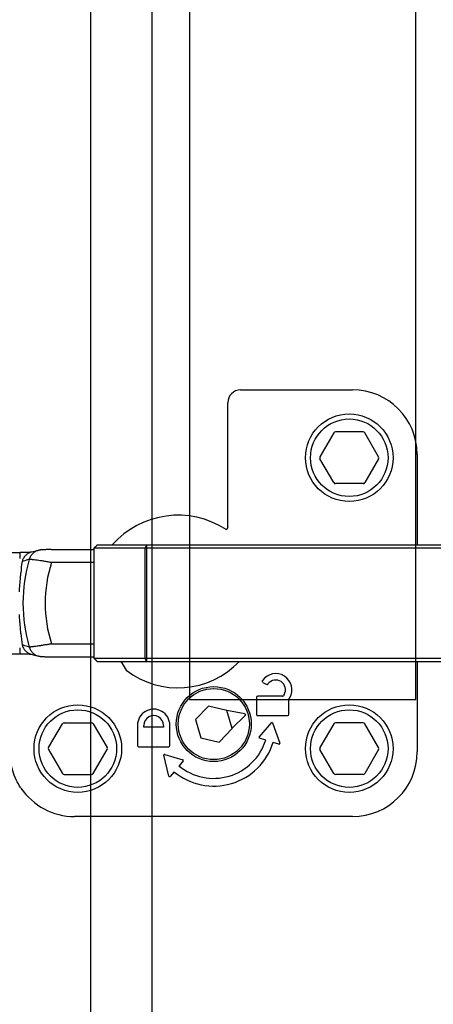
# Model space of a CAD drawing. Header units: millimetres. Extents: x -56303 to -45239, y -20463 to -4540.
# Tile 162 of 256: x -49435 to -49429, y -15352 to -15337. Entities that reach past the tile are written whole.
import ezdxf

# ---------------------------------------------------------------- set-up
doc = ezdxf.new("R2010")
doc.units = ezdxf.units.MM
doc.layers.add('_HVAC_urzadzenia', color=220, linetype='Continuous', lineweight=35)

# ---------------------------------------------------------------- blocks, each defined once
blk = doc.blocks.new('A$C69557CD5')
at = {"lineweight": -3}
for p, q in [((1892.56, 130), (1892.56, 832)), ((1902.06, 130), (1902.06, 832)), ((1907.81, 727.61), (1907.81, 204.06)), ((1942.81, 204.06), (1942.81, 727.61)), ((1907.81, 204.06), (1942.81, 204.06))]:
    blk.add_line(p, q, dxfattribs=at)
at = {"linetype": 'Continuous', "lineweight": -3}
for p, q in [((1915.73, 251.96), (1933.05, 251.96)), ((1913.73, 230.77), (1913.73, 249.96)), ((1930.14, 245.31), (1928, 241.61)), ((1934.67, 245.46), (1930.4, 245.46)), ((1937.07, 241.61), (1934.93, 245.31)), ((1930.14, 237.61), (1928, 241.31)), ((1937.07, 241.31), (1934.93, 237.61)), ((1943.03, 241.97), (1943.03, 227.96)), ((1934.67, 237.46), (1930.4, 237.46)), ((1883.86, 226.97), (1883.3, 226.83)), ((1884.4, 227.12), (1883.86, 226.97)), ((1884.42, 227.12), (1884.4, 227.12)), ((1884.45, 227.13), (1884.42, 227.12)), ((1884.48, 227.14), (1884.45, 227.13)), ((1884.51, 227.14), (1884.48, 227.14)), ((1884.54, 227.15), (1884.51, 227.14)), ((1884.57, 227.16), (1884.54, 227.15)), ((1884.6, 227.16), (1884.57, 227.16)), ((1884.63, 227.17), (1884.6, 227.16)), ((1884.66, 227.17), (1884.63, 227.17)), ((1884.69, 227.17), (1884.66, 227.17)), ((1884.72, 227.18), (1884.69, 227.17)), ((1884.75, 227.18), (1884.72, 227.18)), ((1884.78, 227.19), (1884.75, 227.18)), ((1884.81, 227.19), (1884.78, 227.19)), ((1884.84, 227.19), (1884.81, 227.19)), ((1884.88, 227.2), (1884.84, 227.19)), ((1884.91, 227.2), (1884.88, 227.2)), ((1884.94, 227.2), (1884.91, 227.2)), ((1884.98, 227.21), (1884.94, 227.2)), ((1885.01, 227.21), (1884.98, 227.21)), ((1885.05, 227.21), (1885.01, 227.21)), ((1885.13, 227.22), (1885.05, 227.21)), ((1885.22, 227.22), (1885.13, 227.22)), ((1885.31, 227.23), (1885.22, 227.22)), ((1885.41, 227.23), (1885.31, 227.23)), ((1885.52, 227.23), (1885.41, 227.23)), ((1885.64, 227.24), (1885.52, 227.23)), ((1885.78, 227.24), (1885.64, 227.24)), ((1885.92, 227.24), (1885.78, 227.24)), ((1886.08, 227.25), (1885.92, 227.24)), ((1886.24, 227.25), (1886.08, 227.25)), ((1886.41, 227.25), (1886.24, 227.25)), ((1886.41, 227.25), (1893.03, 227.25)), ((1893.03, 227.46), (1893.53, 227.96)), ((1893.19, 227.61), (1893.03, 227.46)), ((1893.03, 227.46), (1893.03, 210.46)), ((2003.03, 227.46), (1893.03, 227.46)), ((1893.28, 227.7), (1893.19, 227.61)), ((1893.36, 227.79), (1893.28, 227.7)), ((1893.45, 227.88), (1893.36, 227.79)), ((1893.52, 227.95), (1893.45, 227.88)), ((2002.53, 227.96), (1893.53, 227.96)), ((1901.15, 227.96), (1900.93, 227.46)), ((1900.93, 210.46), (1900.93, 227.46)), ((1901.15, 227.96), (1901.15, 209.96)), ((1911.78, 227.96), (1911.77, 227.96)), ((1878.03, 226.78), (1881.6, 226.78)), ((1881.54, 226.78), (1881.54, 225.87)), ((1881.78, 226.79), (1881.6, 226.78)), ((1881.95, 226.79), (1881.78, 226.79)), ((1882.1, 226.79), (1881.95, 226.79)), ((1882.25, 226.79), (1882.1, 226.79)), ((1882.39, 226.79), (1882.25, 226.79)), ((1882.51, 226.8), (1882.39, 226.79)), ((1882.63, 226.8), (1882.51, 226.8)), ((1882.74, 226.81), (1882.63, 226.8)), ((1882.84, 226.81), (1882.74, 226.81)), ((1882.93, 226.81), (1882.84, 226.81)), ((1883.01, 226.82), (1882.93, 226.81)), ((1883.08, 226.82), (1883.01, 226.82)), ((1883.15, 226.83), (1883.08, 226.82)), ((1883.2, 226.83), (1883.15, 226.83)), ((1883.25, 226.83), (1883.2, 226.83)), ((1883.3, 226.84), (1883.25, 226.83)), ((1883.33, 226.84), (1883.3, 226.84)), ((1883.35, 226.84), (1883.33, 226.84)), ((1883.36, 226.84), (1883.35, 226.84)), ((1883.37, 226.84), (1883.36, 226.84)), ((1883.37, 226.85), (1883.37, 226.84)), ((1893.03, 225.25), (1886.48, 225.25)), ((1881.54, 212.04), (1881.54, 211.13)), ((1886.48, 212.66), (1893.03, 212.66)), ((1878.03, 211.13), (1881.61, 211.13)), ((1881.61, 211.13), (1881.79, 211.13)), ((1881.79, 211.13), (1881.96, 211.12)), ((1881.96, 211.12), (1882.12, 211.12)), ((1882.12, 211.12), (1882.27, 211.12)), ((1882.27, 211.12), (1882.41, 211.12)), ((1882.41, 211.12), (1882.54, 211.11)), ((1882.54, 211.11), (1882.66, 211.11)), ((1882.66, 211.11), (1882.77, 211.11)), ((1882.77, 211.11), (1882.87, 211.1)), ((1882.87, 211.1), (1882.95, 211.1)), ((1882.95, 211.1), (1883.04, 211.09)), ((1883.04, 211.09), (1883.11, 211.09)), ((1883.11, 211.09), (1883.17, 211.08)), ((1883.17, 211.08), (1883.23, 211.08)), ((1883.23, 211.08), (1883.28, 211.08)), ((1883.28, 211.08), (1883.32, 211.07)), ((1883.3, 211.09), (1883.49, 211.04)), ((1883.32, 211.07), (1883.33, 211.07)), ((1883.33, 211.07), (1883.35, 211.07)), ((1883.35, 211.07), (1883.36, 211.07)), ((1883.36, 211.07), (1883.37, 211.07)), ((1883.49, 211.04), (1884.05, 210.89)), ((1884.05, 210.89), (1884.42, 210.79)), ((1884.42, 210.79), (1884.45, 210.78)), ((1884.45, 210.78), (1884.48, 210.78)), ((1884.48, 210.78), (1884.51, 210.77)), ((1884.51, 210.77), (1884.54, 210.76)), ((1884.54, 210.76), (1884.57, 210.76)), ((1884.57, 210.76), (1884.6, 210.75)), ((1884.6, 210.75), (1884.63, 210.75)), ((1884.63, 210.75), (1884.66, 210.74)), ((1884.66, 210.74), (1884.69, 210.74)), ((1884.69, 210.74), (1884.72, 210.73)), ((1884.72, 210.73), (1884.75, 210.73)), ((1884.75, 210.73), (1884.78, 210.73)), ((1884.78, 210.73), (1884.81, 210.72)), ((1884.81, 210.72), (1884.84, 210.72)), ((1884.84, 210.72), (1884.88, 210.72)), ((1884.88, 210.72), (1884.91, 210.71)), ((1884.91, 210.71), (1884.94, 210.71)), ((1884.94, 210.71), (1884.98, 210.71)), ((1884.98, 210.71), (1885.01, 210.7)), ((1885.01, 210.7), (1885.05, 210.7)), ((1885.05, 210.7), (1885.13, 210.7)), ((1885.13, 210.7), (1885.22, 210.69)), ((1885.22, 210.69), (1885.31, 210.69)), ((1885.31, 210.69), (1885.41, 210.68)), ((1885.41, 210.68), (1885.52, 210.68)), ((1885.52, 210.68), (1885.64, 210.67)), ((1885.64, 210.67), (1885.78, 210.67)), ((1885.78, 210.67), (1885.92, 210.67)), ((1885.92, 210.67), (1886.08, 210.67)), ((1886.08, 210.67), (1886.24, 210.66)), ((1886.24, 210.66), (1886.41, 210.66)), ((1886.41, 210.66), (1893.03, 210.66)), ((1893.53, 209.96), (1893.03, 210.46)), ((1893.03, 210.46), (2003.03, 210.46)), ((1893.1, 210.39), (1893.19, 210.3)), ((1893.19, 210.3), (1893.28, 210.21)), ((1893.28, 210.21), (1893.36, 210.12)), ((1901.15, 209.96), (1900.93, 210.46)), ((1893.36, 210.12), (1893.45, 210.03)), ((1893.45, 210.03), (1893.52, 209.97)), ((1893.53, 209.96), (2002.53, 209.96)), ((1943.03, 209.96), (1943.03, 195.94)), ((1919.17, 206.71), (1919.7, 206.41)), ((1918.17, 204.36), (1918.17, 201.76)), ((1922.19, 204.56), (1918.37, 204.56)), ((1922.46, 204.82), (1922.36, 204.66)), ((1923.2, 204.11), (1923.32, 204.32)), ((1910.74, 203.05), (1908.74, 200.94)), ((1913.58, 202.37), (1910.74, 203.05)), ((1923.17, 201.76), (1923.17, 204.01)), ((1914.41, 199.58), (1913.58, 202.37)), ((1916.36, 201.82), (1913.58, 202.36)), ((1916.44, 201.56), (1914.4, 199.6)), ((1918.37, 201.56), (1922.97, 201.56)), ((1886, 196.61), (1888.14, 200.31)), ((1888.4, 200.46), (1892.67, 200.46)), ((1892.93, 200.31), (1895.07, 196.61)), ((1899.77, 200.06), (1899.77, 196.96)), ((1900.77, 199.76), (1900.77, 200.06)), ((1903.77, 199.76), (1900.77, 199.76)), ((1903.77, 200.06), (1903.77, 199.76)), ((1904.77, 196.96), (1904.77, 200.06)), ((1908.74, 200.94), (1909.57, 198.14)), ((1912.4, 197.46), (1914.41, 199.58)), ((1918.6, 198.24), (1920.5, 200.46)), ((1920.67, 200.43), (1921.78, 197.28)), ((1930.14, 200.31), (1928, 196.61)), ((1934.67, 200.46), (1930.4, 200.46)), ((1937.07, 196.61), (1934.93, 200.31)), ((1909.57, 198.14), (1912.4, 197.46)), ((1919.6, 197.79), (1918.65, 198.08)), ((1899.97, 196.76), (1904.57, 196.76)), ((1921.66, 197.15), (1920.75, 197.43)), ((1886, 196.31), (1888.14, 192.61)), ((1892.93, 192.61), (1895.07, 196.31)), ((1904.63, 192.2), (1903.85, 195.45)), ((1903.98, 195.57), (1906.78, 194.74)), ((1930.14, 192.61), (1928, 196.31)), ((1937.07, 196.31), (1934.93, 192.61)), ((1906.83, 194.58), (1906.19, 193.81)), ((1888.4, 192.46), (1892.67, 192.46)), ((1905.42, 192.89), (1904.81, 192.16)), ((1934.67, 192.46), (1930.4, 192.46)), ((1933.05, 185.96), (1890.02, 185.96))]:
    blk.add_line(p, q, dxfattribs=at)
for centre, major_axis, ratio, start_param, end_param in [((1915.74, 249.95), (-1.42, 1.42), 0.997265, -0.784029, 0.784029), ((1933.02, 241.94), (7.09, 7.09), 0.997265, 5.499157, 7.067214), ((1932.53, 241.46), (-4.79, 4.79), 1, 3.926991, 10.210176), ((1932.53, 241.46), (-4.24, 4.24), 1, 3.926991, 10.210176), ((1930.4, 245.16), (0.212, 0.212), 1, 0.785398, 1.832596), ((1934.67, 245.16), (0.212, 0.212), 1, 6.021386, 7.068583), ((1928.26, 241.46), (-0.212, 0.212), 1, 0.261799, 1.308997), ((1936.81, 241.46), (-0.212, 0.212), 1, 3.403392, 4.45059), ((1930.4, 237.76), (0.212, 0.212), 1, 2.879793, 3.926991), ((1934.67, 237.76), (-0.212, 0.212), 1, 2.356194, 3.403392), ((1906.03, 218.96), (9.62, 9.62), 1, 0.205424, 1.632958), ((1906.03, 218.96), (-16.96, 16.96), 1, 0.49868, 1.072116), ((1906.35, 221.82), (17.47, 17.47), 1, 2.210802, 2.282142), ((1906.03, 218.96), (14.53, 14.53), 1, 2.044887, 2.667502), ((1906.35, 216.09), (17.46, 17.46), 1, 2.430245, 2.501589), ((1906.03, 218.96), (-9.26, 9.26), 1, 1.697309, 3.169576), ((1921.16, 205.57), (1.77, 1.77), 1, 4.974188, 8.028715), ((1921.16, 205.57), (-1.06, 1.06), 1, 3.403392, 6.427065), ((1911.57, 200.26), (-4.1, 4.1), 1, 3.926991, 10.210176), ((1911.57, 200.26), (3.89, 3.89), 1, 5.497787, 11.780972), ((1911.57, 200.26), (3.89, 3.89), 1, 5.497787, 11.780972), ((1919.27, 206.89), (-0.141, 0.141), 1, 0.174733, 1.832596), ((1919.8, 206.59), (-0.141, 0.141), 1, 1.832596, 3.285472), ((1918.37, 204.36), (-0.141, 0.141), 1, -0.785398, 0.785398), ((1922.19, 204.76), (-0.141, 0.141), 1, 2.356194, 3.403392), ((1890.53, 196.46), (4.79, 4.79), 1, 5.497787, 11.780972), ((1923.37, 204.01), (0.141, 0.141), 1, 1.832596, 2.356194), ((1932.53, 196.46), (4.79, 4.79), 1, 5.497787, 11.780972), ((1890.53, 196.46), (4.24, 4.24), 1, 5.497787, 11.780972), ((1902.27, 200.06), (1.77, 1.77), 1, 5.497787, 8.63938), ((1902.27, 200.06), (1.06, 1.06), 1, 5.497787, 8.63938), ((1916.34, 201.67), (0.106, 0.106), 1, 4.694936, 6.876597), ((1918.37, 201.76), (0.141, 0.141), 1, 2.356194, 3.926991), ((1922.97, 201.76), (0.141, 0.141), 1, 3.926991, 5.497787), ((1932.53, 196.46), (4.24, 4.24), 1, 5.497787, 11.780972), ((1888.4, 200.16), (-0.212, 0.212), 1, -0.785398, 0.261799), ((1892.67, 200.16), (0.212, 0.212), 1, 6.021386, 7.068583), ((1920.57, 200.39), (0.0707, 0.0707), 1, 5.838107, 7.932502), ((1930.4, 200.16), (-0.212, 0.212), 1, -0.785398, 0.261799), ((1934.67, 200.16), (0.212, 0.212), 1, 6.021386, 7.068583), ((1918.68, 198.18), (0.0707, 0.0707), 1, 1.649317, 3.628184), ((1886.26, 196.46), (-0.212, 0.212), 1, 0.261799, 1.308997), ((1894.81, 196.46), (-0.212, 0.212), 1, 3.403392, 4.45059), ((1899.97, 196.96), (-0.141, 0.141), 1, 0.785398, 2.356194), ((1904.57, 196.96), (0.141, 0.141), 1, 3.926991, 5.497787), ((1911.57, 200.26), (6.79, 6.79), 1, 3.23096, 5.19898), ((1911.57, 200.26), (-5.94, 5.94), 1, 1.660163, 3.628184), ((1921.69, 197.25), (0.0707, 0.0707), 1, 3.628184, 5.838107), ((1928.26, 196.46), (0.212, 0.212), 1, 1.832596, 2.879793), ((1936.81, 196.46), (0.212, 0.212), 1, 4.974188, 6.021386), ((1903.95, 195.47), (0.0707, 0.0707), 1, 0.497438, 2.591833), ((1933.02, 195.97), (-7.09, 7.09), 0.997265, 2.357564, 3.925621), ((1906.75, 194.64), (-0.0707, 0.0707), 1, 3.23096, 5.209827), ((1888.4, 192.76), (-0.212, 0.212), 1, 1.308997, 2.356194), ((1892.67, 192.76), (0.212, 0.212), 1, 3.926991, 4.974188), ((1904.73, 192.23), (-0.0707, 0.0707), 1, 1.021037, 3.23096), ((1930.4, 192.76), (-0.212, 0.212), 1, 1.308997, 2.356194), ((1934.67, 192.76), (-0.212, 0.212), 1, 2.356194, 3.403392), ((1890.05, 195.97), (7.09, 7.09), 0.997265, 2.948835, 3.925621)]:
    blk.add_ellipse(centre, major_axis=major_axis, ratio=ratio, start_param=start_param, end_param=end_param, dxfattribs=at)
for points, knots in [([(1913.73, 230.77), (1913.73, 230.73), (1913.72, 230.64), (1913.67, 230.52), (1913.6, 230.41), (1913.53, 230.35), (1913.49, 230.33)], [0, 0, 0, 0, 0.250038, 0.500055, 0.750043, 1, 1, 1, 1]), ([(1884.4, 227.12), (1884.32, 227.1), (1884.16, 227.04), (1883.93, 226.93), (1883.72, 226.79), (1883.53, 226.62), (1883.36, 226.43), (1883.22, 226.22), (1883.1, 225.99), (1883.05, 225.82), (1883.02, 225.74)], [0, 0, 0, 0, 0.124256, 0.248599, 0.37311, 0.497859, 0.6229, 0.748267, 0.87397, 1, 1, 1, 1]), ([(1893.52, 227.95), (1893.52, 227.95), (1893.52, 227.95), (1893.53, 227.96), (1893.53, 227.96)], [0, 0, 0, 0, 0.557247, 1, 1, 1, 1]), ([(1883.3, 226.83), (1883.22, 226.8), (1883.05, 226.75), (1882.82, 226.63), (1882.61, 226.48), (1882.41, 226.31), (1882.24, 226.11), (1882.1, 225.89), (1881.99, 225.65), (1881.94, 225.49), (1881.91, 225.4)], [0, 0, 0, 0, 0.124251, 0.248591, 0.373101, 0.497852, 0.622897, 0.748267, 0.873973, 1, 1, 1, 1]), ([(1883.02, 225.74), (1882.93, 225.71), (1882.56, 225.6), (1882.19, 225.49), (1881.91, 225.4)], [0, 0, 0, 0, 0.251434, 1, 1, 1, 1]), ([(1886.48, 225.25), (1886.28, 225.28), (1885.88, 225.35), (1885.3, 225.45), (1884.76, 225.53), (1884.26, 225.6), (1883.89, 225.65), (1883.62, 225.68), (1883.46, 225.7), (1883.31, 225.72), (1883.2, 225.73), (1883.1, 225.74), (1883.05, 225.74), (1883.02, 225.74)], [0, 0, 0, 0, 0.175275, 0.34536, 0.505209, 0.650043, 0.775469, 0.829669, 0.877613, 0.918919, 0.953258, 0.980354, 1, 1, 1, 1]), ([(1881.49, 220.71), (1881.51, 220.97), (1881.55, 221.48), (1881.61, 222.24), (1881.67, 222.96), (1881.7, 223.42), (1881.72, 223.65)], [0, 0, 0, 0, 0.263884, 0.522113, 0.76921, 1, 1, 1, 1]), ([(1881.72, 214.26), (1881.7, 214.49), (1881.67, 214.96), (1881.61, 215.68), (1881.55, 216.43), (1881.51, 216.94), (1881.49, 217.2)], [0, 0, 0, 0, 0.23079, 0.477887, 0.736116, 1, 1, 1, 1]), ([(1881.91, 212.51), (1881.94, 212.43), (1881.99, 212.26), (1882.1, 212.02), (1882.24, 211.8), (1882.41, 211.6), (1882.61, 211.43), (1882.82, 211.28), (1883.05, 211.16), (1883.22, 211.11), (1883.3, 211.09)], [0, 0, 0, 0, 0.126027, 0.251733, 0.377103, 0.502148, 0.626899, 0.751409, 0.875749, 1, 1, 1, 1]), ([(1883.02, 212.17), (1882.93, 212.2), (1882.56, 212.31), (1882.19, 212.43), (1881.91, 212.51)], [0, 0, 0, 0, 0.251434, 1, 1, 1, 1]), ([(1886.48, 212.66), (1886.28, 212.63), (1885.88, 212.56), (1885.3, 212.47), (1884.76, 212.38), (1884.26, 212.31), (1883.89, 212.26), (1883.62, 212.23), (1883.46, 212.21), (1883.31, 212.19), (1883.2, 212.18), (1883.1, 212.17), (1883.05, 212.17), (1883.02, 212.17)], [0, 0, 0, 0, 0.175275, 0.34536, 0.505209, 0.650043, 0.775469, 0.829669, 0.877613, 0.918919, 0.953258, 0.980354, 1, 1, 1, 1]), ([(1883.02, 212.17), (1883.05, 212.09), (1883.1, 211.93), (1883.22, 211.7), (1883.36, 211.48), (1883.53, 211.29), (1883.72, 211.12), (1883.93, 210.98), (1884.16, 210.87), (1884.32, 210.82), (1884.4, 210.79)], [0, 0, 0, 0, 0.12603, 0.251733, 0.3771, 0.502141, 0.62689, 0.751401, 0.875744, 1, 1, 1, 1]), ([(1893.53, 209.96), (1893.53, 209.96), (1893.52, 209.96), (1893.52, 209.96), (1893.52, 209.97)], [0, 0, 0, 0, 0.442814, 1, 1, 1, 1]), ([(1897.21, 209.96), (1897.26, 209.85), (1897.52, 209.39), (1897.79, 208.94), (1898.01, 208.6)], [0, 0, 0, 0, 0.223828, 1, 1, 1, 1]), ([(1881.73, 190.37), (1881.46, 190.77), (1880.97, 191.63), (1880.43, 193.02), (1880.11, 194.46), (1880.03, 195.45), (1880.03, 195.94)], [0, 0, 0, 0, 0.249886, 0.499836, 0.74987, 1, 1, 1, 1])]:
    blk.add_open_spline(points, degree=3, knots=knots, dxfattribs=at)

msp = doc.modelspace()

# ---------------------------------------------------------------- block references
at = {"layer": '_HVAC_urzadzenia', "xscale": 0.09999999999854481, "yscale": 0.1000000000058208, "zscale": 0.1}
msp.add_blockref('A$C69557CD5', (-49623.4, -15368.138), dxfattribs=at)

doc.saveas('drawing.dxf')
